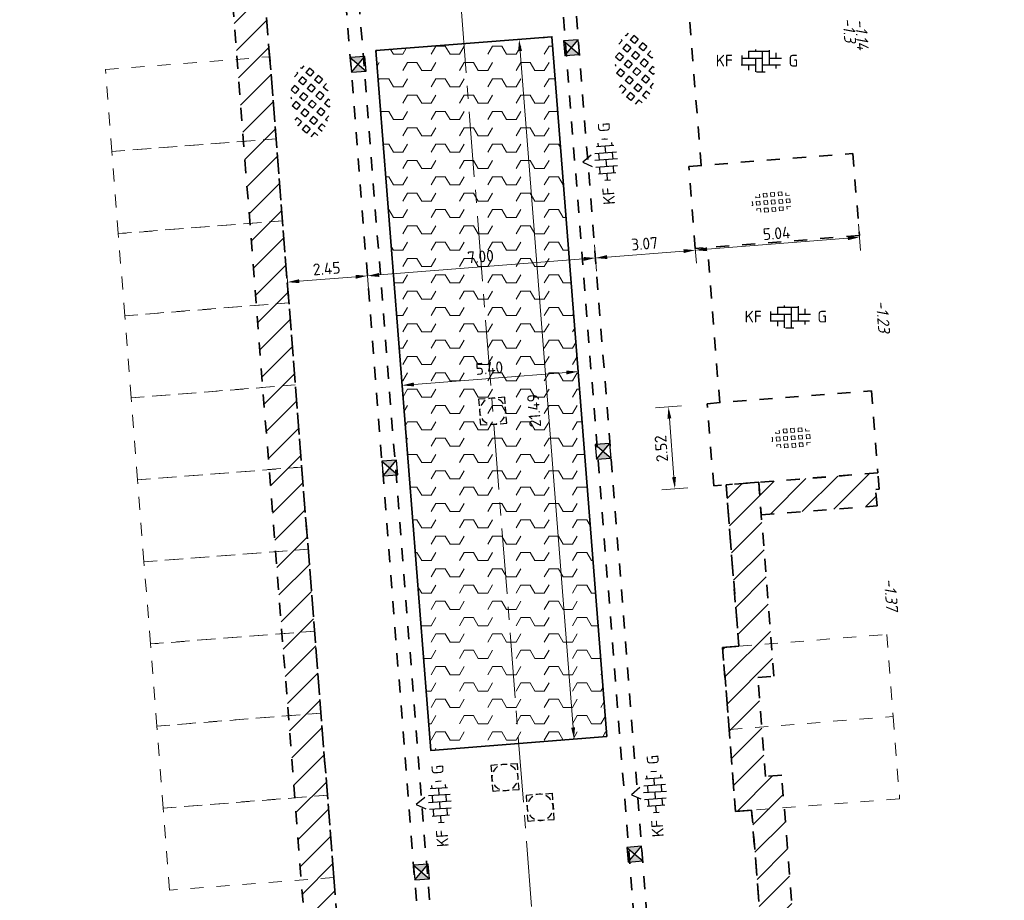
# Model space of a CAD drawing. Header units: metres. Extents: x 97990 to 98409, y 436026 to 436301.
# Tile 5 of 55: x 98068 to 98098, y 436155 to 436181. Entities that reach past the tile are written whole.
import ezdxf
from ezdxf.enums import TextEntityAlignment as Align

# ---------------------------------------------------------------- set-up
doc = ezdxf.new("R2010")
doc.units = ezdxf.units.M
doc.linetypes.add('AM-AS-SO', pattern=[16, 10, -2, 2, -2])
doc.linetypes.add('ZZ-HIDDEN-SO', pattern=[4, 2, -2])
for name, color, linetype, lineweight in [('B-RO-OG-BEBOUWING-V', 254, 'Continuous', 18), ('B-WE-VH-MATERIAALGRENS-G', 252, 'ZZ-HIDDEN-SO', 18), ('B-WE-VH-NAP-T18-200', 252, 'Continuous', 18), ('B-WE-VH-OPENVERHARDING_TEGEL_GRAS-S-200', 70, 'Continuous', 18), ('N-OI-RI-ITR-M-200', 7, 'Continuous', 18), ('N-WA-VH-MATERIAALGRENS-G', 7, 'ZZ-HIDDEN-SO', 35), ('N-WE-AM-AS_WEG-G', 10, 'AM-AS-SO', 18), ('N-WE-RI-HWA_KOLK-S-200', 150, 'Continuous', 25), ('N-WE-RI-HWA_PUTRAND-S-200', 150, 'Continuous', 25), ('N-WE-RI-OVERIG_RIOOLPUT-OPHOOGTEBRENGEN-S-200', 1, 'Continuous', 25), ('N-WE-VH-FUNDERING-A-200', 252, 'Continuous', 18), ('N-WE-VH-FUNDERING-G', 7, 'Continuous', 35), ('N-WE-VH-HALFVERHARDING_GRASBETONSTEEN-S-200', 1, 'Continuous', 25), ('N-WE-VH-M-200', 7, 'Continuous', 18), ('N-WE-VH-MATERIAALGRENS-G', 7, 'ZZ-HIDDEN-SO', 35), ('N-WE-VH-OPENVERHARDING_BETONSTRAATSTEEN-S-200', 90, 'Continuous', 25)]:
    doc.layers.add(name, color=color, linetype=linetype, lineweight=lineweight)
doc.styles.add('NLCS-ISO', font='NLCS-ISO.ttf')
doc.styles.add('NLCS-ISO-M200-T18', font='NLCS-ISO.ttf', dxfattribs={"height": 0.36})
doc.styles.add('NLCS-ISO-M200-T18_CURSIEF', font='NLCS-ISO.ttf', dxfattribs={"oblique": 15, "height": 0.36})
doc.dimstyles.new('NLCS-M200-T18-PIJL_L2_H0', dxfattribs={"dimscale": 0.2, "dimtxt": 2.5, "dimasz": 1.8, "dimexe": 2, "dimexo": 2, "dimgap": 0.7, "dimtad": 1, "dimzin": 0, "dimdsep": 46, "dimtxsty": 'NLCS-ISO-M200-T18', "dimcen": 0, "dimdle": 2, "dimclrd": 256, "dimclre": 256, "dimclrt": 1, "dimadec": 0, "dimazin": 0, "dimtfac": 1, "dimtdec": 3, "dimtofl": 0, "dimtmove": 0, "dimatfit": 3, "dimfxl": 2, "dimfxlon": 1, "dimtfillclr": 256, "dimtolj": 1, "dimtzin": 0, "dimlwd": -1, "dimlwe": -1, "dimarcsym": 0})
doc.dimstyles.new('NLCS-M200-T18-PIJL_L2_H2', dxfattribs={"dimscale": 0.2, "dimtxt": 2.5, "dimasz": 1.8, "dimexe": 2, "dimexo": 2, "dimgap": 0.7, "dimtad": 1, "dimzin": 0, "dimdsep": 46, "dimtxsty": 'NLCS-ISO-M200-T18', "dimcen": 0, "dimdle": 2, "dimclrd": 256, "dimclre": 256, "dimclrt": 1, "dimazin": 0, "dimtfac": 1, "dimtdec": 3, "dimtofl": 0, "dimtmove": 0, "dimatfit": 3, "dimfxl": 2, "dimfxlon": 1, "dimtfillclr": 256, "dimtolj": 1, "dimtzin": 0, "dimlwd": -1, "dimlwe": -1, "dimarcsym": 0})

# ---------------------------------------------------------------- blocks, each defined once
blk = doc.blocks.new('SRI-PUT_PUTRAND_OPHOOGTEBRENGEN-SO')
at = {"lineweight": -3}
for points in [[(-1.01, 1.99), (-2.01, 1.99), (-2.01, 0.99)], [(0.49, 1.99), (-0.51, 1.99)], [(1.99, 0.99), (1.99, 1.99), (0.99, 1.99)], [(-2.01, 0.49), (-2.01, -0.51)], [(1.99, -0.51), (1.99, 0.49)], [(0.99, -2.01), (1.99, -2.01), (1.99, -1.01)], [(-0.51, -2.01), (0.49, -2.01)]]:
    blk.add_lwpolyline(points, dxfattribs=at)
blk.add_lwpolyline([(-1.01, -2.01), (-2.01, -2.01), (-2.01, -1.01)])
for start, end in [(120.0024, 150.0024), (74.9976, 104.9976), (29.9976, 59.9976), (165.0024, 195.0024), (344.9976, 14.9976), (210.0024, 240.0024), (299.9976, 329.9976), (255.0024, 285.0024)]:
    blk.add_arc((-0.01, -0.01), 2, start, end, dxfattribs=at)
blk = doc.blocks.new('SVH-GRASBETONSTEEN_02-SO')
for p, q in [((-4.88, 0.97), (-4.26, 1.59)), ((-3.64, 0.97), (-4.26, 1.59)), ((-3.64, 2.21), (-3.59, 2.26)), ((-3.02, 1.59), (-3.64, 2.21)), ((-3.02, 1.59), (-2.4, 2.21)), ((-2.4, 2.21), (-2.77, 2.58)), ((-2.4, 0.97), (-1.78, 1.59)), ((-1.16, 0.97), (-1.78, 1.59)), ((-1.16, 2.21), (-0.55, 2.83)), ((-0.55, 1.59), (-1.16, 2.21)), ((0.07, 2.21), (-0.55, 2.83)), ((-0.55, 1.59), (0.07, 2.21)), ((0.07, 0.97), (0.69, 1.59)), ((0.69, 2.83), (0.56, 2.96)), ((0.69, 2.83), (0.8, 2.94)), ((1.31, 0.97), (0.69, 1.59)), ((1.31, 2.21), (1.89, 2.79)), ((1.93, 1.59), (1.31, 2.21)), ((1.93, 1.59), (2.55, 2.21)), ((2.55, 2.21), (1.98, 2.78)), ((2.55, 0.97), (3.17, 1.59)), ((3.78, 0.97), (3.17, 1.59)), ((4.4, 1.59), (3.87, 2.12)), ((4.4, 1.59), (4.52, 1.71)), ((-4.88, -0.26), (-5.49, 0.35)), ((-4.26, 0.35), (-4.88, 0.97)), ((-4.26, 0.35), (-3.64, 0.97)), ((-3.64, -0.26), (-3.02, 0.35)), ((-2.4, -0.26), (-3.02, 0.35)), ((-1.78, 0.35), (-2.4, 0.97)), ((-1.78, 0.35), (-1.16, 0.97)), ((-1.16, -0.26), (-0.55, 0.35)), ((0.07, -0.26), (-0.55, 0.35)), ((0.69, 0.35), (0.07, 0.97)), ((0.69, 0.35), (1.31, 0.97)), ((1.31, -0.26), (1.93, 0.35)), ((2.55, -0.26), (1.93, 0.35)), ((3.17, 0.35), (2.55, 0.97)), ((3.17, 0.35), (3.78, 0.97)), ((3.78, -0.26), (4.4, 0.35)), ((5.02, -0.26), (4.4, 0.35)), ((5.02, 0.97), (5.14, 1.09)), ((5.42, 0.57), (5.02, 0.97)), ((-5.35, -0.74), (-4.88, -0.26)), ((-4.82, -1.45), (-4.26, -0.88)), ((-3.64, -1.5), (-4.26, -0.88)), ((-4.12, -1.98), (-3.64, -1.5)), ((-3.02, -0.88), (-3.64, -0.26)), ((-3.02, -0.88), (-2.4, -0.26)), ((-2.4, -1.5), (-1.78, -0.88)), ((-1.78, -2.12), (-2.4, -1.5)), ((-1.16, -1.5), (-1.78, -0.88)), ((-1.78, -2.12), (-1.16, -1.5)), ((-0.55, -0.88), (-1.16, -0.26)), ((-0.55, -0.88), (0.07, -0.26)), ((0.07, -1.5), (0.69, -0.88)), ((0.69, -2.12), (0.07, -1.5)), ((1.31, -1.5), (0.69, -0.88)), ((0.69, -2.12), (1.31, -1.5)), ((1.93, -0.88), (1.31, -0.26)), ((1.93, -0.88), (2.55, -0.26)), ((2.55, -1.5), (3.17, -0.88)), ((3.17, -2.12), (2.55, -1.5)), ((3.78, -1.5), (3.17, -0.88)), ((3.17, -2.12), (3.78, -1.5)), ((4.4, -0.88), (3.78, -0.26)), ((4.4, -0.88), (5.02, -0.26)), ((-3.29, -2.39), (-3.02, -2.12)), ((-2.48, -2.66), (-3.02, -2.12)), ((-1.16, -2.74), (-0.55, -2.12)), ((-0.98, -2.93), (-1.16, -2.74)), ((0.07, -2.74), (-0.55, -2.12)), ((-0.16, -2.97), (0.07, -2.74)), ((1.31, -2.74), (1.93, -2.12)), ((1.44, -2.87), (1.31, -2.74)), ((2.47, -2.66), (1.93, -2.12))]:
    blk.add_line(p, q)
at = {"style": 'NLCS-ISO'}
blk.add_attdef('FORMAAT', text='', height=1.8, dxfattribs=at).set_placement((-6.62, -0.1), align=Align.MIDDLE_RIGHT)
blk.add_attdef('KLEUR', text='', height=1.8, dxfattribs=at).set_placement((6.43, -0.1), align=Align.MIDDLE_LEFT)
at = {"style": 'NLCS-ISO', "flags": 1}
blk.add_attdef('FUNCTIE', text='', height=1.8, dxfattribs=at).set_placement((0, -3.98), align=Align.TOP_CENTER)
blk = doc.blocks.new('SVH-GRASTEGEL_01_KL-SO')
for p, q in [((-3.12, 0.31), (-3.02, 0.31)), ((-3.02, -0.27), (-3.02, 0.31)), ((-2.44, 0.88), (-2.44, 1.09)), ((-2.44, 0.88), (-1.87, 0.88)), ((-2.44, 0.31), (-1.87, 0.31)), ((-2.44, -0.27), (-2.44, 0.31)), ((-1.87, 0.88), (-1.87, 1.38)), ((-1.87, -0.27), (-1.87, 0.31)), ((-1.29, 1.46), (-0.72, 1.46)), ((-1.29, 0.88), (-1.29, 1.46)), ((-1.29, 0.88), (-0.72, 0.88)), ((-1.29, 0.31), (-0.72, 0.31)), ((-1.29, -0.27), (-1.29, 0.31)), ((-0.72, 0.88), (-0.72, 1.46)), ((-0.72, -0.27), (-0.72, 0.31)), ((-0.14, 1.46), (0.43, 1.46)), ((-0.14, 0.88), (-0.14, 1.46)), ((-0.14, 0.88), (0.43, 0.88)), ((-0.14, 0.31), (0.43, 0.31)), ((-0.14, -0.27), (-0.14, 0.31)), ((0.43, 0.88), (0.43, 1.46)), ((0.43, -0.27), (0.43, 0.31)), ((1.01, 1.46), (1.58, 1.46)), ((1.01, 0.88), (1.01, 1.46)), ((1.01, 0.88), (1.58, 0.88)), ((1.01, 0.31), (1.58, 0.31)), ((1.01, -0.27), (1.01, 0.31)), ((1.58, 0.88), (1.58, 1.46)), ((1.58, -0.27), (1.58, 0.31)), ((2.16, 0.88), (2.16, 1.26)), ((2.16, 0.88), (2.72, 0.88)), ((2.16, 0.31), (2.73, 0.31)), ((2.16, -0.27), (2.16, 0.31)), ((2.73, -0.27), (2.73, 0.31)), ((-3.14, -0.27), (-3.02, -0.27)), ((-2.44, -0.27), (-1.87, -0.27)), ((-2.44, -0.84), (-1.87, -0.84)), ((-2.44, -1.09), (-2.44, -0.84)), ((-1.87, -1.38), (-1.87, -0.84)), ((-1.29, -0.27), (-0.72, -0.27)), ((-1.29, -0.84), (-0.72, -0.84)), ((-1.29, -1.42), (-1.29, -0.84)), ((-1.29, -1.42), (-0.72, -1.42)), ((-0.72, -1.42), (-0.72, -0.84)), ((-0.14, -0.27), (0.43, -0.27)), ((-0.14, -0.84), (0.43, -0.84)), ((-0.14, -1.42), (-0.14, -0.84)), ((-0.14, -1.42), (0.43, -1.42)), ((0.43, -1.42), (0.43, -0.84)), ((1.01, -0.27), (1.58, -0.27)), ((1.01, -0.84), (1.58, -0.84)), ((1.01, -1.42), (1.01, -0.84)), ((1.01, -1.42), (1.58, -1.42)), ((1.58, -1.42), (1.58, -0.84)), ((2.16, -0.27), (2.73, -0.27)), ((2.16, -0.84), (2.73, -0.84)), ((2.16, -1.26), (2.16, -0.84)), ((2.73, -0.87), (2.73, -0.84))]:
    blk.add_line(p, q)
at = {"style": 'NLCS-ISO'}
blk.add_attdef('FORMAAT', text='', height=1.8, dxfattribs=at).set_placement((-4.39, 0.02), align=Align.MIDDLE_RIGHT)
blk.add_attdef('KLEUR', text='', height=1.8, dxfattribs=at).set_placement((4.11, 0.02), align=Align.MIDDLE_LEFT)
at = {"style": 'NLCS-ISO', "flags": 1}
blk.add_attdef('FUNCTIE', text='', height=1.8, dxfattribs=at).set_placement((-0.14, -2.73), align=Align.TOP_CENTER)
blk = doc.blocks.new('SVH-BSS_KEIFORMAAT_ELLEBOOG_KL-SO')
for p, q in [((-0.82, 1.69), (-0.82, 1.44)), ((1.28, 1.61), (1.28, -0.66)), ((-2.92, 0.77), (-2.92, -0.66)), ((-2.92, 0.39), (0.23, 0.39)), ((-1.87, 1.43), (-1.87, 0.39)), ((-1.86, 1.44), (1.28, 1.44)), ((-0.82, 0.39), (-0.82, -1.69)), ((0.23, 1.44), (0.23, -1.71)), ((1.28, 0.39), (3.17, 0.39)), ((2.33, 1.22), (2.33, 0.39)), ((-3.01, -0.66), (-0.82, -0.66)), ((-1.87, -0.66), (-1.87, -1.43)), ((0.23, -0.66), (3.01, -0.66)), ((2.33, -0.66), (2.33, -1.22)), ((-0.65, -1.71), (0.65, -1.71))]:
    blk.add_line(p, q)
at = {"style": 'NLCS-ISO'}
blk.add_attdef('FORMAAT', text='', height=1.8, dxfattribs=at).set_placement((-4.25, 0), align=Align.MIDDLE_RIGHT)
blk.add_attdef('KLEUR', text='', height=1.8, dxfattribs=at).set_placement((4.25, 0), align=Align.MIDDLE_LEFT)
at = {"style": 'NLCS-ISO', "flags": 1}
blk.add_attdef('FUNCTIE', text='', height=1.8, dxfattribs=at).set_placement((0, -2.75), align=Align.TOP_CENTER)
blk = doc.blocks.new('SRI-KOLK_STRAAT_01-SO')
h = blk.add_hatch(color=256)
h.dxf.hatch_style = 1
h.paths.add_polyline_path([(0, 1.125), (-1.125, 2.25), (-1.125, 0)])
h.paths.add_polyline_path([(1.125, 2.25), (0, 1.125), (1.125, 0)])
for p, q in [((-1.125, 0), (1.125, 2.25)), ((1.125, 0), (-1.125, 2.25))]:
    blk.add_line(p, q)
blk.add_lwpolyline([(-1.125, 0), (1.125, 0), (1.125, 2.25), (-1.125, 2.25)], close=True)
blk = doc.blocks.new('*D69')
at = {"layer": 'Defpoints', "color": 0, "ltscale": 0.2, "transparency": 16777216}
for p in [(98071.24, 436251.211), (98071.278, 436250.72), (98082.647, 436124.478)]:
    blk.add_point(p, dxfattribs=at)
at = {"layer": 'N-WE-VH-M-200', "ltscale": 0.2, "transparency": 16777216}
for p, q in [((98071.247, 436251.119), (98071.209, 436251.61)), ((98072.736, 436250.927), (98072.674, 436251.725)), ((98072.346, 436251.298), (98071.599, 436251.239))]:
    blk.add_line(p, q, dxfattribs=at)
for points in [[(98071.594, 436251.299), (98071.603, 436251.179), (98071.24, 436251.211)], [(98072.341, 436251.357), (98072.351, 436251.238), (98072.705, 436251.326)]]:
    blk.add_solid(points, dxfattribs=at)
at = {"layer": 'N-WE-VH-M-200', "color": 1, "ltscale": 0.2, "transparency": 16777216, "insert": (98071.947, 436251.587), "char_height": 0.36, "attachment_point": 5, "rotation": 4.4817, "style": 'NLCS-ISO-M200-T18'}
blk.add_mtext('\\A1;1.47', dxfattribs=at)
blk = doc.blocks.new('*D84')
at = {"layer": 'Defpoints', "color": 0, "ltscale": 0.2, "transparency": 16777216}
for p in [(98085.282, 436180.449), (98078.303, 436179.902), (98078.795, 436173.634)]:
    blk.add_point(p, dxfattribs=at)
at = {"layer": 'N-WE-VH-M-200', "ltscale": 0.2, "transparency": 16777216}
for p, q in [((98085.742, 436174.579), (98085.804, 436173.782)), ((98085.414, 436174.153), (98079.153, 436173.662)), ((98078.763, 436174.032), (98078.826, 436173.235))]:
    blk.add_line(p, q, dxfattribs=at)
for points in [[(98085.41, 436174.212), (98085.419, 436174.093), (98085.773, 436174.181)], [(98079.149, 436173.722), (98079.158, 436173.602), (98078.795, 436173.634)]]:
    blk.add_solid(points, dxfattribs=at)
at = {"layer": 'N-WE-VH-M-200', "color": 1, "ltscale": 0.2, "transparency": 16777216, "insert": (98082.259, 436174.226), "char_height": 0.36, "attachment_point": 5, "rotation": 4.4817, "style": 'NLCS-ISO-M200-T18'}
blk.add_mtext('\\A1;7.00', dxfattribs=at)
blk = doc.blocks.new('*D85')
at = {"layer": 'Defpoints', "color": 0, "ltscale": 0.2, "transparency": 16777216}
for p in [(98078.303, 436179.902), (98076.351, 436173.442), (98076.389, 436172.951)]:
    blk.add_point(p, dxfattribs=at)
at = {"layer": 'N-WE-VH-M-200', "ltscale": 0.2, "transparency": 16777216}
for p, q in [((98076.358, 436173.35), (98076.32, 436173.841)), ((98078.763, 436174.032), (98078.826, 436173.235)), ((98078.436, 436173.606), (98076.71, 436173.47))]:
    blk.add_line(p, q, dxfattribs=at)
for points in [[(98078.431, 436173.665), (98078.44, 436173.546), (98078.795, 436173.634)], [(98076.705, 436173.53), (98076.714, 436173.41), (98076.351, 436173.442)]]:
    blk.add_solid(points, dxfattribs=at)
at = {"layer": 'N-WE-VH-M-200', "color": 1, "ltscale": 0.2, "transparency": 16777216, "insert": (98077.548, 436173.857), "char_height": 0.36, "attachment_point": 5, "rotation": 4.4817, "style": 'NLCS-ISO-M200-T18'}
blk.add_mtext('\\A1;2.45', dxfattribs=at)
blk = doc.blocks.new('*D86')
at = {"layer": 'Defpoints', "color": 0, "ltscale": 0.2, "transparency": 16777216}
for p in [(98085.282, 436180.449), (98088.631, 436176.985), (98088.832, 436174.42)]:
    blk.add_point(p, dxfattribs=at)
at = {"layer": 'N-WE-VH-M-200', "ltscale": 0.2, "transparency": 16777216}
for p, q in [((98088.801, 436174.819), (98088.864, 436174.022)), ((98085.742, 436174.579), (98085.804, 436173.782)), ((98086.132, 436174.209), (98088.473, 436174.392))]:
    blk.add_line(p, q, dxfattribs=at)
for points in [[(98088.469, 436174.452), (98088.478, 436174.332), (98088.832, 436174.42)], [(98086.127, 436174.269), (98086.137, 436174.149), (98085.773, 436174.181)]]:
    blk.add_solid(points, dxfattribs=at)
at = {"layer": 'N-WE-VH-M-200', "color": 1, "ltscale": 0.2, "transparency": 16777216, "insert": (98087.278, 436174.62), "char_height": 0.36, "attachment_point": 5, "rotation": 4.4817, "style": 'NLCS-ISO-M200-T18'}
blk.add_mtext('\\A1;3.07', dxfattribs=at)
blk = doc.blocks.new('*D87')
at = {"layer": 'Defpoints', "color": 0, "ltscale": 0.2, "transparency": 16777216}
for p in [(98093.857, 436174.814), (98093.993, 436173.074), (98088.969, 436172.68)]:
    blk.add_point(p, dxfattribs=at)
at = {"layer": 'N-WE-VH-M-200', "ltscale": 0.2, "transparency": 16777216}
for p, q in [((98093.888, 436174.415), (98093.826, 436175.213)), ((98088.864, 436174.022), (98088.801, 436174.819)), ((98089.191, 436174.449), (98093.498, 436174.786))]:
    blk.add_line(p, q, dxfattribs=at)
for points in [[(98093.493, 436174.846), (98093.503, 436174.726), (98093.857, 436174.814)], [(98089.186, 436174.508), (98089.196, 436174.389), (98088.832, 436174.42)]]:
    blk.add_solid(points, dxfattribs=at)
at = {"layer": 'N-WE-VH-M-200', "color": 1, "ltscale": 0.2, "transparency": 16777216, "insert": (98091.32, 436174.936), "char_height": 0.36, "attachment_point": 5, "rotation": 4.4817, "style": 'NLCS-ISO-M200-T18'}
blk.add_mtext('\\A1;5.04', dxfattribs=at)
blk = doc.blocks.new('*D238')
at = {"layer": 'Defpoints', "color": 0, "ltscale": 0.2, "transparency": 16777216}
for p in [(98088.01, 436169.628), (98089.197, 436169.721), (98089.394, 436167.208)]:
    blk.add_point(p, dxfattribs=at)
at = {"layer": 'N-WE-VH-M-200', "ltscale": 0.2, "transparency": 16777216}
for p, q in [((98088.409, 436169.659), (98087.612, 436169.596)), ((98088.179, 436167.474), (98088.038, 436169.269)), ((98088.606, 436167.146), (98087.808, 436167.084))]:
    blk.add_line(p, q, dxfattribs=at)
for points in [[(98087.979, 436169.264), (98088.098, 436169.273), (98088.01, 436169.628)], [(98088.119, 436167.469), (98088.239, 436167.479), (98088.207, 436167.115)]]:
    blk.add_solid(points, dxfattribs=at)
at = {"layer": 'N-WE-VH-M-200', "color": 1, "ltscale": 0.2, "transparency": 16777216, "insert": (98087.79, 436168.346), "char_height": 0.36, "attachment_point": 5, "rotation": 94.4817, "style": 'NLCS-ISO-M200-T18'}
blk.add_mtext('\\A1;2.52', dxfattribs=at)
blk = doc.blocks.new('*D258')
at = {"layer": 'Defpoints', "color": 0, "ltscale": 0.2, "transparency": 16777216}
for p in [(98084.44, 436180.953), (98079.056, 436180.531), (98085.243, 436170.703)]:
    blk.add_point(p, dxfattribs=at)
at = {"layer": 'N-OI-RI-ITR-M-200', "ltscale": 0.2, "transparency": 16777216}
for p, q in [((98085.212, 436171.102), (98085.275, 436170.304)), ((98079.829, 436170.68), (98079.891, 436169.882)), ((98080.219, 436170.309), (98084.884, 436170.675))]:
    blk.add_line(p, q, dxfattribs=at)
for points in [[(98084.88, 436170.735), (98084.889, 436170.615), (98085.243, 436170.703)], [(98080.214, 436170.369), (98080.223, 436170.25), (98079.86, 436170.281)]]:
    blk.add_solid(points, dxfattribs=at)
at = {"layer": 'N-OI-RI-ITR-M-200', "color": 1, "ltscale": 0.2, "transparency": 16777216, "insert": (98082.527, 436170.811), "char_height": 0.36, "attachment_point": 5, "rotation": 4.4817, "style": 'NLCS-ISO-M200-T18'}
blk.add_mtext('\\A1;5.40', dxfattribs=at)
blk = doc.blocks.new('*D259')
at = {"layer": 'Defpoints', "color": 0, "ltscale": 0.2, "transparency": 16777216}
for p in [(98084.44, 436180.953), (98085.119, 436159.449), (98086.119, 436159.527)]:
    blk.add_point(p, dxfattribs=at)
at = {"layer": 'N-OI-RI-ITR-M-200', "ltscale": 0.2, "transparency": 16777216}
for p, q in [((98083.838, 436180.906), (98083.041, 436180.843)), ((98083.468, 436180.516), (98085.091, 436159.808)), ((98085.518, 436159.48), (98084.72, 436159.418))]:
    blk.add_line(p, q, dxfattribs=at)
for points in [[(98083.408, 436180.511), (98083.527, 436180.52), (98083.439, 436180.875)], [(98085.031, 436159.803), (98085.15, 436159.813), (98085.119, 436159.449)]]:
    blk.add_solid(points, dxfattribs=at)
at = {"layer": 'N-OI-RI-ITR-M-200', "color": 1, "ltscale": 0.2, "transparency": 16777216, "insert": (98083.897, 436169.51), "char_height": 0.36, "attachment_point": 5, "rotation": 94.4817, "style": 'NLCS-ISO-M200-T18'}
blk.add_mtext('\\A1;21.49', dxfattribs=at)
blk = doc.blocks.new('SRI-PUT_OPHOOGTEBRENGEN-SO')
for p, q in [((-0.5, 2), (0.5, 2)), ((-2, -0.5), (-2, 0.5)), ((2, -0.5), (2, 0.5)), ((-0.5, -2), (0.5, -2))]:
    blk.add_line(p, q)
for points in [[(-1, 2), (-2, 2), (-2, 1)], [(1, 2), (2, 2), (2, 1)], [(-1, -2), (-2, -2), (-2, -1)], [(1, -2), (2, -2), (2, -1)]]:
    blk.add_lwpolyline(points)
for start, end in [(120, 150), (75.5225, 104.4775), (30, 60), (165.5225, 194.4775), (345.5225, 14.4775), (210, 240), (300, 330), (255.5225, 284.4775)]:
    blk.add_arc((0, 0), 2, start, end)
blk = doc.blocks.new('SVH-BSS_KEIFORMAAT_HALFST_KL-SO')
for p, q in [((-1.05, -1.66), (-1.05, 1.66)), ((0, -1.75), (0, 1.75)), ((1.05, -1.66), (1.05, 1.66)), ((-3.15, -0.43), (-3.15, 0.43)), ((-3.15, 0), (-2.1, 0)), ((-2.1, -1.34), (-2.1, 1.34)), ((-2.1, 1.05), (-1.05, 1.05)), ((-1.05, 0), (0, 0)), ((0, 1.05), (1.05, 1.05)), ((1.05, 0), (2.1, 0)), ((2.1, -1.34), (2.1, 1.34)), ((2.1, 1.05), (2.6, 1.05)), ((3.15, -0.43), (3.15, 0.43)), ((3.15, 0), (3.25, 0)), ((-2.1, -1.05), (-1.05, -1.05)), ((0, -1.05), (1.05, -1.05)), ((2.1, -1.05), (2.6, -1.05))]:
    blk.add_line(p, q)
at = {"style": 'NLCS-ISO'}
blk.add_attdef('FORMAAT', text='', height=1.8, dxfattribs=at).set_placement((-4.25, 0), align=Align.MIDDLE_RIGHT)
blk.add_attdef('KLEUR', text='', height=1.8, dxfattribs=at).set_placement((4.25, 0), align=Align.MIDDLE_LEFT)
at = {"style": 'NLCS-ISO', "flags": 1}
blk.add_attdef('FUNCTIE', text='', height=1.8, dxfattribs=at).set_placement((0, -2.75), align=Align.TOP_CENTER)

msp = doc.modelspace()

# ---------------------------------------------------------------- hatches: boundary and pattern name
at = {"layer": 'B-RO-OG-BEBOUWING-V', "ltscale": 0.2, "transparency": 33554687}
h = msp.add_hatch(dxfattribs=at)
h.set_pattern_fill('ANSI31', color=252, scale=0.2)
h.paths.add_polyline_path([(98079.249, 436130.346), (98078.105, 436144.921), (98077.572, 436144.88), (98071.31, 436224.99), (98068.23, 436224.75), (98068.152, 436225.747), (98072.229, 436226.065), (98078.491, 436145.955), (98079.024, 436145.996), (98080.246, 436130.424)])
edge = h.paths.add_edge_path()
edge.add_line((98094.394, 436166.593), (98094.353, 436167.094))
edge.add_line((98094.353, 436167.094), (98094.457, 436167.106))
edge.add_line((98094.457, 436167.106), (98094.418, 436167.6))
edge.add_line((98094.418, 436167.6), (98090.773, 436167.316))
edge.add_line((98090.773, 436167.316), (98090.85, 436166.319))
edge.add_line((98090.85, 436166.319), (98094.394, 436166.595))
h = msp.add_hatch(dxfattribs=at)
h.set_pattern_fill('ANSI31', color=252, scale=0.2)
h.paths.add_polyline_path([(98098.211, 436117.858), (98094.67, 436117.581), (98093.852, 436128.021), (98093.357, 436127.982), (98093.119, 436131.013), (98093.615, 436131.051), (98093.497, 436132.547), (98092.979, 436139.159), (98092.48, 436139.12), (98091.652, 436149.688), (98092.151, 436149.727), (98091.475, 436158.348), (98090.981, 436158.309), (98090.743, 436161.34), (98091.238, 436161.379), (98090.772, 436167.316), (98089.775, 436167.238), (98090.162, 436162.298), (98089.668, 436162.259), (98090.062, 436157.234), (98090.556, 436157.273), (98091.076, 436150.646), (98090.577, 436150.607), (98091.561, 436138.045), (98092.06, 436138.084), (98092.5, 436132.469), (98092.539, 436131.97), (98092.044, 436131.931), (98092.438, 436126.907), (98092.933, 436126.946), (98093.752, 436116.506), (98098.289, 436116.861)])
at = {"layer": 'N-WE-VH-FUNDERING-A-200'}
h = msp.add_hatch(dxfattribs=at)
h.set_pattern_fill('AVH-FUNDERING_OVERIG-SO', color=252, scale=0.2, pattern_type=2)
h.set_pattern_definition([(0, (98083.05455, 436178.4193), (1.299038, 0.25), [0.288676, -1.443376]), (60, (98083.34323, 436178.9193), (-4e-07, 0.4999994), [0.288676, -1.443376]), (120, (98083.05455, 436178.4193), (-0.866026, 0.5), [0.288676, -1.443376])])
h.paths.add_polyline_path([(98086.119, 436159.527), (98084.44, 436180.953), (98079.056, 436180.531), (98080.736, 436159.105)])

# ---------------------------------------------------------------- linework, layer by layer
at = {"layer": 'B-WE-VH-MATERIAALGRENS-G', "ltscale": 0.2}
for p, q in [((98070.778, 436179.951), (98075.803, 436180.343)), ((98070.975, 436177.438), (98070.778, 436179.951)), ((98070.975, 436177.438), (98075.999, 436177.831)), ((98075.999, 436177.831), (98070.975, 436177.438)), ((98071.171, 436174.926), (98070.975, 436177.438)), ((98071.171, 436174.926), (98076.196, 436175.319)), ((98076.196, 436175.319), (98071.171, 436174.926)), ((98071.367, 436172.414), (98071.171, 436174.926)), ((98071.367, 436172.414), (98076.392, 436172.806)), ((98076.392, 436172.806), (98071.367, 436172.414)), ((98071.564, 436169.901), (98071.367, 436172.414)), ((98071.564, 436169.901), (98076.589, 436170.294)), ((98076.589, 436170.294), (98071.564, 436169.901)), ((98071.76, 436167.389), (98071.564, 436169.901)), ((98071.76, 436167.389), (98076.785, 436167.782)), ((98076.785, 436167.782), (98071.76, 436167.389)), ((98071.957, 436164.877), (98071.76, 436167.389)), ((98071.957, 436164.877), (98076.981, 436165.269)), ((98076.981, 436165.269), (98071.957, 436164.877)), ((98072.153, 436162.364), (98071.957, 436164.877)), ((98072.153, 436162.364), (98077.178, 436162.757)), ((98077.178, 436162.757), (98072.153, 436162.364)), ((98090.162, 436162.298), (98094.692, 436162.653)), ((98094.692, 436162.653), (98094.889, 436160.14)), ((98072.349, 436159.852), (98072.153, 436162.364)), ((98072.349, 436159.852), (98077.374, 436160.245)), ((98077.374, 436160.245), (98072.349, 436159.852)), ((98089.865, 436159.747), (98094.889, 436160.14)), ((98094.889, 436160.14), (98095.086, 436157.628)), ((98072.546, 436157.34), (98072.349, 436159.852)), ((98072.546, 436157.34), (98077.57, 436157.732)), ((98077.57, 436157.732), (98072.546, 436157.34)), ((98095.086, 436157.628), (98090.556, 436157.273)), ((98072.742, 436154.827), (98072.546, 436157.34)), ((98077.767, 436155.22), (98072.742, 436154.827))]:
    msp.add_line(p, q, dxfattribs=at)
at = {"layer": 'N-WA-VH-MATERIAALGRENS-G', "ltscale": 0.2}
for p, q in [((98088.663, 436137.316), (98079.192, 436258.142)), ((98089.009, 436177.015), (98088.553, 436182.828)), ((98089.578, 436169.75), (98089.206, 436174.503)), ((98090.162, 436162.298), (98089.775, 436167.238)), ((98089.668, 436162.259), (98090.162, 436162.298)), ((98089.865, 436159.747), (98089.668, 436162.259)), ((98090.062, 436157.234), (98089.865, 436159.747)), ((98090.556, 436157.273), (98090.062, 436157.234)), ((98091.076, 436150.646), (98090.556, 436157.273)), ((98077.767, 436155.22), (98078.491, 436145.955))]:
    msp.add_line(p, q, dxfattribs=at)
for points in [[(98093.853, 436174.867), (98088.828, 436174.473), (98088.631, 436176.985), (98093.656, 436177.379)], [(98094.419, 436167.602), (98089.394, 436167.208), (98089.197, 436169.721), (98094.222, 436170.114)]]:
    msp.add_lwpolyline(points, close=True, dxfattribs=at)
at = {"layer": 'N-WE-AM-AS_WEG-G', "ltscale": 0.2}
msp.add_line((98088.319, 436096.907), (98074.175, 436277.363), dxfattribs=at)
at = {"layer": 'N-WE-VH-FUNDERING-G'}
msp.add_lwpolyline([(98086.119, 436159.527), (98084.44, 436180.953), (98079.056, 436180.531), (98080.736, 436159.105)], close=True, dxfattribs=at)
at = {"layer": 'N-WE-VH-MATERIAALGRENS-G', "ltscale": 0.2}
for p, q in [((98088.264, 436137.285), (98078.26, 436264.92)), ((98082.568, 436130.606), (98072.079, 436264.436)), ((98082.169, 436130.575), (98071.917, 436261.383)), ((98075.803, 436180.343), (98077.767, 436155.22))]:
    msp.add_line(p, q, dxfattribs=at)
msp.add_lwpolyline([(98079.249, 436130.346), (98078.105, 436144.921), (98077.572, 436144.88), (98071.31, 436224.99), (98068.23, 436224.75), (98068.152, 436225.747), (98072.229, 436226.065), (98078.491, 436145.955), (98079.024, 436145.996), (98080.246, 436130.424)], close=True, dxfattribs=at)
for points in [[(98075.803, 436180.343), (98075.362, 436185.983)], [(98094.394, 436166.593), (98094.353, 436167.094), (98094.457, 436167.106), (98094.418, 436167.6), (98090.773, 436167.316), (98090.85, 436166.319), (98094.394, 436166.595)], [(98092.151, 436149.727), (98091.475, 436158.348), (98090.981, 436158.309), (98090.743, 436161.34), (98091.238, 436161.379), (98090.772, 436167.316), (98089.775, 436167.238), (98090.162, 436162.298), (98089.668, 436162.259), (98090.062, 436157.234), (98090.556, 436157.273), (98091.076, 436150.646)]]:
    msp.add_lwpolyline(points, dxfattribs=at)
at = {"layer": 'N-WE-VH-OPENVERHARDING_BETONSTRAATSTEEN-S-200', "ltscale": 0.2}
for points in [[(98085.643, 436177.33), (98085.385, 436177.112), (98085.671, 436176.98)], [(98087.137, 436157.969), (98086.879, 436157.751), (98087.165, 436157.619)], [(98080.55, 436157.668), (98080.292, 436157.45), (98080.579, 436157.318)]]:
    msp.add_lwpolyline(points, dxfattribs=at)

# ---------------------------------------------------------------- block references
at = {"layer": 'B-WE-VH-OPENVERHARDING_TEGEL_GRAS-S-200', "xscale": 0.2, "yscale": 0.2, "zscale": 0.2, "rotation": 4.469163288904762}
for p in [(98091.188, 436175.889), (98091.797, 436168.669)]:
    msp.add_blockref('SVH-GRASTEGEL_01_KL-SO', p, dxfattribs=at)
at = {"layer": 'N-WE-RI-HWA_KOLK-S-200'}
for p, xscale, yscale, rotation in [((98084.818, 436180.605), 0.1999999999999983, 0.1999999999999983, 274.4816884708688), ((98078.288, 436180.093), 0.1999999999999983, 0.1999999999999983, 274.48), ((98085.787, 436168.244), 0.2, 0.2, 274.4816884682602), ((98079.257, 436167.732), 0.2, 0.2, 274.4816884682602), ((98086.756, 436155.911), 0.1999999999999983, 0.1999999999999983, 274.48), ((98080.226, 436155.368), 0.1999999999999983, 0.1999999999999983, 274.48)]:
    msp.add_blockref('SRI-KOLK_STRAAT_01-SO', p, dxfattribs=dict(at, xscale=xscale, yscale=yscale, rotation=rotation))
at = {"layer": 'N-WE-RI-HWA_PUTRAND-S-200', "xscale": 0.2, "yscale": 0.2, "zscale": 0.2, "rotation": 4.481688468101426}
msp.add_blockref('SRI-PUT_PUTRAND_OPHOOGTEBRENGEN-SO', (98082.632, 436169.491), dxfattribs=at)
at = {"layer": 'N-WE-RI-OVERIG_RIOOLPUT-OPHOOGTEBRENGEN-S-200'}
for p, xscale, yscale, zscale, rotation in [((98083.007, 436158.28, 0), 0.2, 0.2, 0.2, 4.470339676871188), ((98084.082, 436157.363), 0.2000000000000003, 0.2000000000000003, 0.2000000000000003, 184.4817301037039)]:
    msp.add_blockref('SRI-PUT_OPHOOGTEBRENGEN-SO', p, dxfattribs=dict(at, xscale=xscale, yscale=yscale, zscale=zscale, rotation=rotation))
at = {"layer": 'N-WE-VH-HALFVERHARDING_GRASBETONSTEEN-S-200', "xscale": 0.2000000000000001, "yscale": 0.2000000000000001, "zscale": 0.2000000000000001, "rotation": 94.37042269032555}
for p in [(98086.977, 436179.991), (98077.047, 436178.991)]:
    msp.add_blockref('SVH-GRASBETONSTEEN_02-SO', p, dxfattribs=at)
at = {"layer": 'N-WE-VH-OPENVERHARDING_BETONSTRAATSTEEN-S-200', "xscale": 0.2, "yscale": 0.2, "zscale": 0.2}
for p in [(98090.835, 436180.222), (98091.72, 436172.385)]:
    msp.add_blockref('SVH-BSS_KEIFORMAAT_ELLEBOOG_KL-SO', p, dxfattribs=at).add_auto_attribs({'FORMAAT': 'KF', 'KLEUR': 'G'})
at = {"layer": 'N-WE-VH-OPENVERHARDING_BETONSTRAATSTEEN-S-200', "ltscale": 0.2, "xscale": 0.2, "yscale": 0.2, "zscale": 0.2, "rotation": 93.94682339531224}
for p in [(98086.104, 436177.188), (98087.598, 436157.827), (98081.011, 436157.525)]:
    msp.add_blockref('SVH-BSS_KEIFORMAAT_HALFST_KL-SO', p, dxfattribs=at).add_auto_attribs({'FORMAAT': 'KF', 'KLEUR': 'G'})

# ---------------------------------------------------------------- texts
at = {"layer": 'B-WE-VH-NAP-T18-200', "linetype": 'Continuous', "style": 'NLCS-ISO-M200-T18_CURSIEF', "oblique": 15}
for s, p in [('-1.3', (98093.337, 436181.515, -1.299)), ('-1.14', (98093.711, 436181.479, -1.141)), ('-1.23', (98094.358, 436172.869, -1.233)), ('-1.37', (98094.602, 436164.356, -1.365))]:
    msp.add_text(s, height=0.36, rotation=274.471, dxfattribs=at).set_placement(p)

# ---------------------------------------------------------------- dimensions: what is measured, and where the dimension line sits
at = {"layer": 'N-OI-RI-ITR-M-200', "ltscale": 0.2}
dim = msp.add_linear_dim(base=(98085.243, 436170.703), p1=(98079.056, 436180.531), p2=(98084.44, 436180.953), angle=4.4817, dimstyle='NLCS-M200-T18-PIJL_L2_H2', dxfattribs=at)
dim.commit()
dim.dimension.update_dxf_attribs({"geometry": '*D258', "text_midpoint": (98082.527, 436170.811)})
dim = msp.add_linear_dim(base=(98085.119, 436159.449), p1=(98084.44, 436180.953), p2=(98086.119, 436159.527), angle=94.4817, dimstyle='NLCS-M200-T18-PIJL_L2_H2', override={"dimtmove": 2}, dxfattribs=at)
dim.commit()
dim.dimension.update_dxf_attribs({"geometry": '*D259', "text_midpoint": (98083.897, 436169.51), "dimtype": 128})
at = {"layer": 'N-WE-VH-M-200', "ltscale": 0.2}
for base, p1, p2, override, picture, middle in [((98071.24, 436251.211), (98082.647, 436124.478), (98071.278, 436250.72), {"dimclrt": 1, "dimtmove": 1}, '*D69', (98071.947, 436251.587)), ((98078.795, 436173.634), (98085.282, 436180.449), (98078.303, 436179.902), {"dimclrt": 1}, '*D84', (98082.259, 436174.226)), ((98088.832, 436174.42), (98085.282, 436180.449), (98088.631, 436176.985), {"dimclrt": 1}, '*D86', (98087.278, 436174.62)), ((98076.351, 436173.442), (98078.303, 436179.902), (98076.389, 436172.951), {"dimclrt": 1, "dimtmove": 1}, '*D85', (98077.548, 436173.857)), ((98093.857, 436174.814), (98088.969, 436172.68), (98093.993, 436173.074), {"dimclrt": 1}, '*D87', (98091.32, 436174.936))]:
    dim = msp.add_linear_dim(base=base, p1=p1, p2=p2, angle=4.4817, dimstyle='NLCS-M200-T18-PIJL_L2_H0', override=override, dxfattribs=at)
    dim.commit()
    dim.dimension.update_dxf_attribs({"geometry": picture, "text_midpoint": middle})
dim = msp.add_linear_dim(base=(98088.01, 436169.628), p1=(98089.394, 436167.208), p2=(98089.197, 436169.721), angle=94.4817, dimstyle='NLCS-M200-T18-PIJL_L2_H0', dxfattribs=at)
dim.commit()
dim.dimension.update_dxf_attribs({"geometry": '*D238', "text_midpoint": (98087.79, 436168.346)})

doc.saveas('drawing.dxf')
